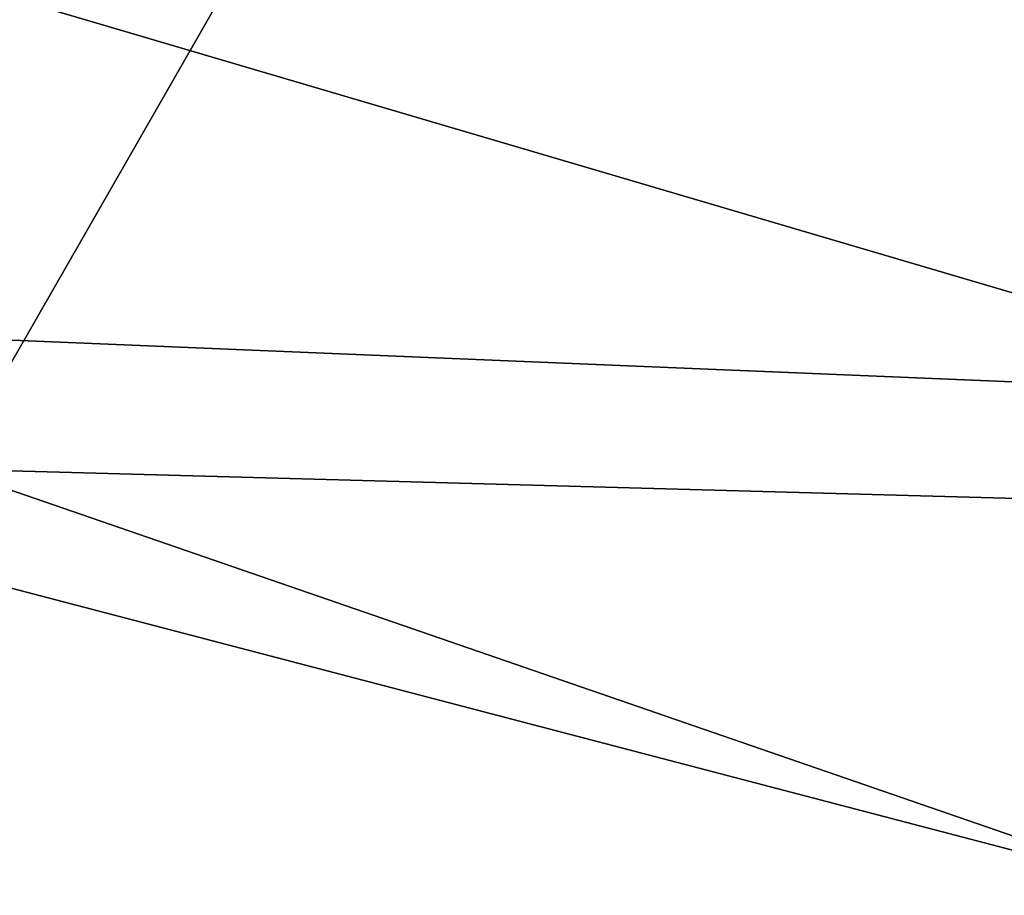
# Model space of a CAD drawing. Header units: inches. Extents: x 0 to 31.9, y -32.8 to 0.
# Tile 145 of 256: x 17.7167 to 17.77, y -32.7076 to -32.6602. Entities that reach past the tile are written whole.
import ezdxf

# ---------------------------------------------------------------- set-up
doc = ezdxf.new("R2010")
doc.units = ezdxf.units.IN
doc.header["$LTSCALE"] = 0.03937
doc.header["$MEASUREMENT"] = 0
doc.layers.add('A-FURN-3-ST-BK', color=151, linetype='Continuous')

msp = doc.modelspace()

# ---------------------------------------------------------------- meshes
at = {"layer": 'A-FURN-3-ST-BK'}
mesh = msp.add_polyface(dxfattribs=at)
corners = [(17.655118, -32.675017, 5.25), (17.779769, -32.707644, 32.5), (17.655118, -32.675017, 32.5), (17.674045, -32.641967, 32.691334), (17.712885, -32.684549, 32.617286), (19.703749, -29.12321, 5), (16.310004, -31.667725, 5), (14.806383, -30.946677, 5), (18.211617, -28.31573, 5), (13.270978, -30.296051, 5), (16.68646, -27.572508, 5), (16.196712, -31.890581, 32.5), (16.214272, -31.856812, 32.691342), (16.263704, -31.760354, 32.853553), (17.727901, -32.54793, 32.853558), (16.337531, -31.615916, 32.96194), (17.808535, -32.407141, 32.961884), (16.424562, -31.445512, 33), (17.903614, -32.241136, 33), (14.910238, -30.719266, 33), (14.831266, -30.893551, 32.96194), (14.764281, -31.041286, 32.853553), (14.719442, -31.139963, 32.691342), (14.703536, -31.174542, 32.5), (16.196712, -31.890581, 5.25), (14.703536, -31.174542, 5.25), (17.778611, -32.457647, 5), (17.716864, -32.566332, 5.033494), (16.253358, -31.779153, 5.033494), (14.75496, -31.060609, 5.033494), (17.671663, -32.645895, 5.125), (16.21189, -31.860724, 5.125), (14.717315, -31.144013, 5.125), (19.398101, -29.652608, 33), (17.929353, -28.857953, 33), (13.363894, -30.063958, 33), (16.428117, -28.126524, 33), (11.78885, -29.480993, 33), (14.897113, -27.459649, 33), (18.098474, -28.531524, 32.965921), (16.582968, -27.793091, 32.965921)]
mesh.append_faces([[corners[k] for k in face] for face in [(0, 1, 2), (3, 2, 4), (5, 6, 7), (5, 7, 8), (8, 7, 9), (8, 9, 10), (11, 2, 12), (12, 2, 3), (12, 3, 13), (13, 3, 14), (13, 14, 15), (15, 14, 16), (15, 16, 17), (17, 16, 18), (17, 19, 15), (15, 19, 20), (15, 20, 21, 13), (13, 21, 22, 12), (12, 22, 11), (11, 22, 23), (0, 2, 24), (24, 2, 11), (24, 11, 25), (25, 11, 23), (26, 27, 6), (6, 27, 28), (6, 28, 7), (7, 28, 29), (27, 30, 28), (28, 30, 31), (28, 31, 32, 29), (30, 0, 31), (31, 0, 24), (31, 24, 32), (32, 24, 25), (17, 33, 19), (19, 33, 34), (19, 34, 35), (35, 34, 36), (37, 36, 38), (34, 39, 40)]])
mesh = msp.add_polyface(dxfattribs=at)
corners = [(17.995117, -32.582647, 5.25), (17.995117, -32.582647, 32.5), (17.904112, -32.673864, 5.25), (17.904112, -32.673864, 32.5), (17.779769, -32.707644, 5.25), (17.779769, -32.707644, 32.5), (17.655118, -32.675017, 5.25), (17.712885, -32.684549, 32.617286), (17.655118, -32.675017, 32.5), (17.850237, -32.688331, 32.601284), (17.887166, -32.675655, 32.594081), (17.951058, -32.634881, 32.577625), (17.964822, -32.611022, 32.650795), (17.903822, -32.646736, 32.682769), (17.986851, -32.572838, 32.715379), (17.930481, -32.600452, 32.761062), (18.015941, -32.522416, 32.76759), (17.965689, -32.539325, 32.82437), (18.004639, -32.566155, 32.595667), (18.031731, -32.51923, 32.676779), (17.674045, -32.641967, 32.691334), (17.733594, -32.648434, 32.727835), (17.727901, -32.54793, 32.853558), (17.766734, -32.59064, 32.8254), (17.810491, -32.514332, 32.904257), (17.896834, -32.607352, 32.781053), (17.934711, -32.54153, 32.84921), (17.868155, -32.657192, 32.696764), (17.966111, -32.5659, 5.125), (17.911229, -32.648765, 5.158422), (17.789509, -32.680619, 5.137461), (17.671663, -32.645895, 5.125), (17.786208, -32.588891, 5.037356), (17.908078, -32.561233, 5.062895), (17.886864, -32.520147, 5.033494), (17.716864, -32.566332, 5.033494)]
mesh.append_faces([[corners[k] for k in face] for face in [(0, 1, 2), (2, 1, 3), (2, 3, 4), (4, 3, 5), (4, 5, 6), (7, 8, 5), (7, 5, 9), (9, 5, 3), (9, 3, 10), (10, 3, 11), (10, 11, 12, 13), (13, 12, 14, 15), (15, 14, 16, 17), (3, 1, 11), (11, 1, 18), (11, 18, 12), (12, 18, 19), (12, 19, 14), (20, 21, 22), (22, 21, 23), (22, 23, 24), (24, 23, 25, 26), (26, 25, 15, 17), (21, 20, 7), (21, 7, 9, 27), (27, 9, 10, 13), (27, 13, 15, 25), (25, 23, 21, 27), (28, 0, 29), (29, 0, 2), (29, 2, 30), (30, 2, 4), (30, 4, 6), (6, 31, 30), (30, 31, 32), (30, 32, 33, 29), (29, 33, 28), (34, 33, 32), (35, 32, 31), (1, 19, 18)]])

doc.saveas('drawing.dxf')
